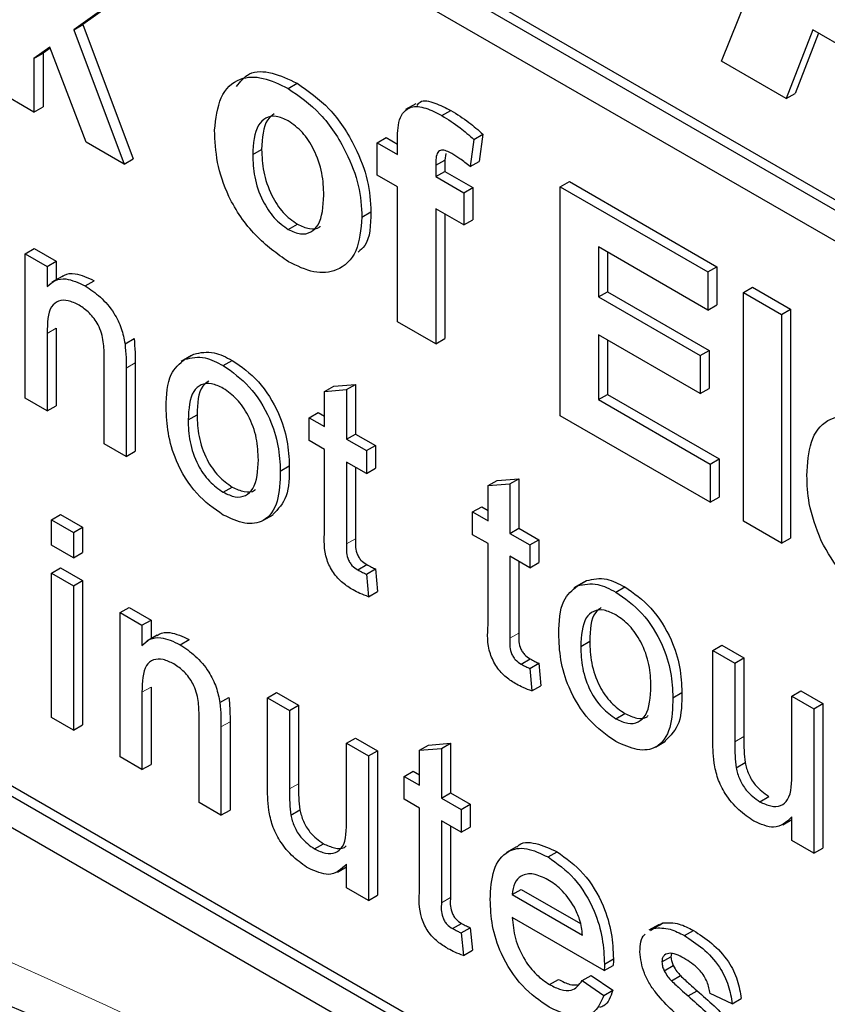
# Paper-space layout 'Blatt2' of a CAD drawing. Header units: millimetres. Extents: x 5 to 418, y 2 to 292.
# Tile 17 of 87: x 141.06 to 142.32, y 150.24 to 151.79. Entities that reach past the tile are written whole.
import ezdxf

# ---------------------------------------------------------------- set-up
doc = ezdxf.new("R2010")
doc.units = ezdxf.units.MM

psp = doc.layouts.new('Blatt2')

# ---------------------------------------------------------------- linework, layer by layer
at = {"color": 7, "linetype": 'Continuous', "lineweight": 25}
for p, q in [((140.1612, 152.758), (145.5069, 149.672)), ((140.1471, 152.7498), (145.5069, 149.6557)), ((145.5069, 149.6067), (140.1471, 152.7009)), ((142.157, 151.7201), (142.3441, 152.1836)), ((138.3369, 152.08), (145.4079, 147.998)), ((141.2163, 151.8235), (141.1412, 151.7695)), ((141.2304, 151.8316), (141.1553, 151.7776)), ((141.1412, 151.7695), (141.1553, 151.7776)), ((141.1553, 151.7776), (141.2344, 151.5668)), ((141.1412, 151.7695), (141.2202, 151.5586)), ((142.3003, 151.7693), (142.2585, 151.6615)), ((142.3093, 151.7641), (142.2727, 151.6696)), ((142.4903, 151.6596), (142.3003, 151.7693)), ((141.1033, 151.7422), (141.0786, 151.7244)), ((141.0786, 151.7244), (141.0928, 151.7326)), ((141.1039, 151.7406), (141.0928, 151.7326)), ((141.0928, 151.7326), (141.0928, 151.6485)), ((141.1604, 151.5932), (141.1033, 151.7422)), ((141.0786, 151.7244), (141.0786, 151.6404)), ((142.2585, 151.6615), (142.157, 151.7201)), ((141.4773, 151.6774), (141.4915, 151.6855)), ((141.0786, 151.6404), (141.0188, 151.6749)), ((142.2585, 151.6615), (142.2727, 151.6696)), ((141.6776, 151.6535), (141.6617, 151.6443)), ((141.0786, 151.6404), (141.0928, 151.6485)), ((141.7187, 151.6348), (141.7328, 151.643)), ((141.2202, 151.5586), (141.1604, 151.5932)), ((141.6171, 151.5921), (141.6313, 151.6002)), ((141.6171, 151.5921), (141.649, 151.5736)), ((141.6171, 151.5414), (141.6171, 151.5921)), ((141.6313, 151.6002), (141.649, 151.59)), ((141.649, 151.5736), (141.649, 151.5926)), ((141.7687, 151.5975), (141.7627, 151.5548)), ((141.7687, 151.5975), (141.7828, 151.6056)), ((141.7828, 151.6056), (141.7769, 151.563)), ((141.4217, 151.5736), (141.4358, 151.5818)), ((141.2202, 151.5586), (141.2344, 151.5668)), ((141.7089, 151.557), (141.723, 151.5651)), ((141.7247, 151.5753), (141.723, 151.5651)), ((141.723, 151.5651), (141.723, 151.5473)), ((141.7627, 151.5548), (141.7769, 151.563)), ((141.7089, 151.557), (141.7089, 151.5391)), ((141.7089, 151.5391), (141.723, 151.5473)), ((141.723, 151.5473), (141.7669, 151.5219)), ((141.649, 151.523), (141.6171, 151.5414)), ((141.7089, 151.5391), (141.7528, 151.5138)), ((141.9043, 151.523), (141.9185, 151.5312)), ((141.9185, 151.5312), (142.1498, 151.3976)), ((141.649, 151.3111), (141.649, 151.523)), ((141.7528, 151.5138), (141.7669, 151.5219)), ((141.7669, 151.5219), (141.7669, 151.4713)), ((141.9043, 151.1637), (141.9043, 151.523)), ((141.9043, 151.523), (142.1357, 151.3894)), ((141.7528, 151.5138), (141.7528, 151.4631)), ((141.5932, 151.4753), (141.6073, 151.4835)), ((141.7528, 151.4631), (141.7089, 151.4884)), ((141.7089, 151.4884), (141.7089, 151.2766)), ((141.723, 151.4803), (141.723, 151.2847)), ((141.7528, 151.4631), (141.7669, 151.4713)), ((141.4776, 151.4561), (141.4918, 151.4643)), ((141.0648, 151.4179), (141.0789, 151.426)), ((141.0789, 151.426), (141.1133, 151.4062)), ((142.1357, 151.3296), (141.9642, 151.4286)), ((141.9642, 151.4286), (141.9642, 151.3503)), ((141.0648, 151.1911), (141.0648, 151.4179)), ((141.0648, 151.4179), (141.0992, 151.398)), ((141.0992, 151.398), (141.1133, 151.4062)), ((141.1133, 151.4062), (141.1133, 151.3769)), ((141.9783, 151.4204), (141.9783, 151.3584)), ((141.0992, 151.398), (141.0992, 151.3664)), ((142.1357, 151.3894), (142.1498, 151.3976)), ((142.1498, 151.3976), (142.1498, 151.3377)), ((141.1227, 151.3824), (141.1068, 151.3732)), ((141.159, 151.3674), (141.1731, 151.3756)), ((142.1357, 151.3894), (142.1357, 151.3296)), ((142.1915, 151.3572), (142.2057, 151.3654)), ((142.2057, 151.3654), (142.2655, 151.3308)), ((141.9642, 151.3503), (141.9783, 151.3584)), ((141.9642, 151.3503), (142.1237, 151.2582)), ((141.9783, 151.3584), (142.1379, 151.2663)), ((142.1915, 150.9979), (142.1915, 151.3572)), ((142.1915, 151.3572), (142.2514, 151.3227)), ((142.1357, 151.3296), (142.1498, 151.3377)), ((142.2514, 151.3227), (142.2655, 151.3308)), ((142.2655, 151.3308), (142.2655, 150.9716)), ((142.2514, 151.3227), (142.2514, 150.9634)), ((141.1133, 151.301), (141.1133, 151.1794)), ((141.7089, 151.2766), (141.649, 151.3111)), ((141.0992, 151.2928), (141.0992, 151.1712)), ((141.2214, 151.2766), (141.2356, 151.2847)), ((141.7089, 151.2766), (141.723, 151.2847)), ((142.1237, 151.1983), (141.9642, 151.2904)), ((141.9642, 151.2904), (141.9642, 151.1891)), ((141.9783, 151.2822), (141.9783, 151.1972)), ((141.1888, 151.1195), (141.1888, 151.2549)), ((141.3255, 151.2582), (141.3096, 151.249)), ((141.3155, 151.2522), (141.3296, 151.2604)), ((142.1237, 151.2582), (142.1379, 151.2663)), ((142.1237, 151.2582), (142.1237, 151.1983)), ((142.1379, 151.2663), (142.1379, 151.2065)), ((141.2232, 151.2384), (141.2232, 151.0997)), ((141.2374, 151.2466), (141.2374, 151.1078)), ((141.3756, 151.2424), (141.3897, 151.2506)), ((141.5346, 151.2018), (141.5488, 151.21)), ((141.5488, 151.21), (141.5832, 151.2127)), ((141.5691, 151.2046), (141.5832, 151.2127)), ((141.5832, 151.2127), (141.5832, 151.1349)), ((142.1237, 151.1983), (142.1379, 151.2065)), ((141.0992, 151.1712), (141.0648, 151.1911)), ((141.5346, 151.2018), (141.5691, 151.2046)), ((141.5346, 151.1466), (141.5346, 151.2018)), ((141.5691, 151.2046), (141.5691, 151.1267)), ((141.9642, 151.1891), (141.9783, 151.1972)), ((141.9783, 151.1972), (142.1538, 151.0959)), ((141.0992, 151.1712), (141.1133, 151.1794)), ((141.9642, 151.1891), (142.1397, 151.0877)), ((141.3204, 151.1571), (141.3345, 151.1652)), ((141.5105, 151.1605), (141.5247, 151.1687)), ((141.5105, 151.1247), (141.5105, 151.1605)), ((141.5105, 151.1605), (141.5346, 151.1466)), ((141.5247, 151.1687), (141.5346, 151.163)), ((142.1397, 151.0279), (141.9043, 151.1637)), ((141.5691, 151.1267), (141.5832, 151.1349)), ((141.5832, 151.1349), (141.6142, 151.117)), ((141.2232, 151.0997), (141.1888, 151.1195)), ((141.5346, 151.1108), (141.5105, 151.1247)), ((141.5691, 151.1267), (141.6001, 151.1088)), ((141.6001, 151.1088), (141.6142, 151.117)), ((141.6142, 151.117), (141.6142, 151.0812)), ((141.2232, 151.0997), (141.2374, 151.1078)), ((141.5346, 150.9836), (141.5346, 151.1108)), ((141.6001, 151.1088), (141.6001, 151.073)), ((140.1471, 151.084), (145.4079, 148.047)), ((140.1612, 151.0922), (145.4221, 148.0551)), ((141.465, 151.0766), (141.4792, 151.0848)), ((141.6001, 151.073), (141.5691, 151.0909)), ((141.5691, 151.0909), (141.5691, 150.9623)), ((141.5832, 151.0828), (141.5832, 150.9704)), ((141.6001, 151.073), (141.6142, 151.0812)), ((142.1397, 151.0877), (142.1538, 151.0959)), ((142.1397, 151.0877), (142.1397, 151.0279)), ((142.1538, 151.0959), (142.1538, 151.036)), ((141.3756, 151.0435), (141.3897, 151.0517)), ((141.7909, 151.0539), (141.8051, 151.062)), ((141.7909, 151.0539), (141.8254, 151.0566)), ((141.7909, 150.9987), (141.7909, 151.0539)), ((141.8051, 151.062), (141.8395, 151.0648)), ((141.8254, 151.0566), (141.8395, 151.0648)), ((141.8254, 151.0566), (141.8254, 150.9788)), ((141.8395, 151.0648), (141.8395, 150.9869)), ((142.1397, 151.0279), (142.1538, 151.036)), ((141.7668, 151.0126), (141.781, 151.0208)), ((141.781, 151.0208), (141.7909, 151.015)), ((141.1061, 151.0002), (141.1202, 151.0084)), ((141.1202, 151.0084), (141.1547, 150.9885)), ((141.4377, 150.999), (141.4536, 151.0082)), ((141.7668, 150.9768), (141.7668, 151.0126)), ((141.7668, 151.0126), (141.7909, 150.9987)), ((141.1061, 151.0002), (141.1405, 150.9803)), ((141.1061, 150.9604), (141.1061, 151.0002)), ((141.1405, 150.9803), (141.1547, 150.9885)), ((141.1547, 150.9885), (141.1547, 150.9487)), ((142.2514, 150.9634), (142.1915, 150.9979)), ((141.1405, 150.9803), (141.1405, 150.9405)), ((141.7909, 150.9629), (141.7668, 150.9768)), ((141.8254, 150.9788), (141.8395, 150.9869)), ((141.8254, 150.9788), (141.8564, 150.9609)), ((141.8395, 150.9869), (141.8705, 150.969)), ((141.1405, 150.9405), (141.1061, 150.9604)), ((141.7909, 150.8356), (141.7909, 150.9629)), ((141.8564, 150.9609), (141.8705, 150.969)), ((141.8564, 150.9609), (141.8564, 150.9251)), ((141.8705, 150.969), (141.8705, 150.9332)), ((142.2514, 150.9634), (142.2655, 150.9716)), ((141.1405, 150.9405), (141.1547, 150.9487)), ((141.8564, 150.9251), (141.8254, 150.943)), ((141.8254, 150.943), (141.8254, 150.8143)), ((141.5866, 150.9217), (141.6007, 150.9299)), ((141.8395, 150.9348), (141.8395, 150.8225)), ((141.8564, 150.9251), (141.8705, 150.9332)), ((141.1061, 150.9167), (141.1202, 150.9248)), ((141.1061, 150.6899), (141.1061, 150.9167)), ((141.1061, 150.9167), (141.1405, 150.8968)), ((141.1202, 150.9248), (141.1547, 150.9049)), ((141.6001, 150.9149), (141.6142, 150.9231)), ((141.6001, 150.9149), (141.6035, 150.8795)), ((141.6142, 150.9231), (141.6177, 150.8877)), ((141.1405, 150.8968), (141.1547, 150.9049)), ((141.1405, 150.8968), (141.1405, 150.67)), ((141.1547, 150.9049), (141.1547, 150.6782)), ((141.9415, 150.9026), (141.9256, 150.8934)), ((141.9314, 150.8966), (141.9456, 150.9048)), ((141.6035, 150.8795), (141.6177, 150.8877)), ((141.9915, 150.8868), (142.0057, 150.895)), ((141.2136, 150.8546), (141.2277, 150.8628)), ((141.2136, 150.6279), (141.2136, 150.8546)), ((141.2136, 150.8546), (141.248, 150.8347)), ((141.2277, 150.8628), (141.2622, 150.8429)), ((141.248, 150.8347), (141.2622, 150.8429)), ((141.248, 150.8347), (141.248, 150.8031)), ((141.2622, 150.8429), (141.2622, 150.8137)), ((141.2716, 150.8191), (141.2556, 150.8099)), ((141.3078, 150.8042), (141.322, 150.8123)), ((141.9363, 150.8015), (141.9505, 150.8097)), ((142.1437, 150.795), (142.1578, 150.8032)), ((142.1578, 150.8032), (142.1923, 150.7833)), ((142.1437, 150.6552), (142.1437, 150.795)), ((142.1437, 150.795), (142.1781, 150.7751)), ((141.8429, 150.7738), (141.857, 150.7819)), ((141.8564, 150.767), (141.8705, 150.7751)), ((141.8705, 150.7751), (141.874, 150.7397)), ((142.1781, 150.7751), (142.1923, 150.7833)), ((142.1781, 150.7751), (142.1781, 150.6518)), ((142.1923, 150.7833), (142.1923, 150.66)), ((141.8564, 150.767), (141.8598, 150.7316)), ((141.248, 150.7296), (141.248, 150.608)), ((141.2622, 150.7377), (141.2622, 150.6161)), ((141.4451, 150.721), (141.4592, 150.7291)), ((141.4592, 150.7291), (141.4937, 150.7092)), ((141.8598, 150.7316), (141.874, 150.7397)), ((142.081, 150.721), (142.0951, 150.7292)), ((142.2677, 150.7234), (142.2818, 150.7316)), ((142.2818, 150.7316), (142.3163, 150.7117)), ((141.3703, 150.7133), (141.3844, 150.7215)), ((141.4451, 150.5812), (141.4451, 150.721)), ((141.4451, 150.721), (141.4795, 150.7011)), ((142.2677, 150.7234), (142.3022, 150.7035)), ((142.2677, 150.6043), (142.2677, 150.7234)), ((142.3022, 150.7035), (142.3163, 150.7117)), ((142.3163, 150.7117), (142.3163, 150.485)), ((141.4795, 150.7011), (141.4937, 150.7092)), ((141.4795, 150.7011), (141.4795, 150.5778)), ((141.4937, 150.7092), (141.4937, 150.5859)), ((141.9915, 150.6879), (142.0057, 150.6961)), ((142.3022, 150.7035), (142.3022, 150.4768)), ((141.1405, 150.67), (141.1061, 150.6899)), ((141.3376, 150.5563), (141.3376, 150.6916)), ((141.3862, 150.6833), (141.3862, 150.5445)), ((141.1405, 150.67), (141.1547, 150.6782)), ((141.372, 150.6751), (141.372, 150.5364)), ((141.5691, 150.6494), (141.5832, 150.6575)), ((141.5691, 150.5303), (141.5691, 150.6494)), ((141.5691, 150.6494), (141.6035, 150.6295)), ((141.5832, 150.6575), (141.6177, 150.6377)), ((141.6976, 150.6467), (141.732, 150.6494)), ((141.7179, 150.6413), (141.732, 150.6494)), ((141.732, 150.6494), (141.732, 150.5716)), ((142.0537, 150.6434), (142.0696, 150.6526)), ((141.6035, 150.6295), (141.6177, 150.6377)), ((141.6177, 150.6377), (141.6177, 150.4109)), ((141.6835, 150.6385), (141.6976, 150.6467)), ((141.6835, 150.6385), (141.7179, 150.6413)), ((141.6835, 150.5834), (141.6835, 150.6385)), ((141.7179, 150.6413), (141.7179, 150.5635)), ((141.248, 150.608), (141.2136, 150.6279)), ((141.6035, 150.6295), (141.6035, 150.4027)), ((142.1801, 150.6109), (142.1943, 150.6191)), ((141.248, 150.608), (141.2622, 150.6161)), ((141.6593, 150.5973), (141.6735, 150.6054)), ((141.6735, 150.6054), (141.6835, 150.5997)), ((141.6593, 150.5615), (141.6593, 150.5973)), ((141.6593, 150.5973), (141.6835, 150.5834)), ((141.7179, 150.5635), (141.732, 150.5716)), ((141.732, 150.5716), (141.763, 150.5537)), ((141.372, 150.5364), (141.3376, 150.5563)), ((141.6835, 150.5475), (141.6593, 150.5615)), ((141.7179, 150.5635), (141.7489, 150.5456)), ((142.2173, 150.5576), (142.2314, 150.5658)), ((141.372, 150.5364), (141.3862, 150.5445)), ((141.4815, 150.5368), (141.4957, 150.545)), ((141.6835, 150.4203), (141.6835, 150.5475)), ((141.7489, 150.5456), (141.763, 150.5537)), ((141.7489, 150.5456), (141.7489, 150.5098)), ((141.763, 150.5537), (141.763, 150.5179)), ((141.7489, 150.5098), (141.7179, 150.5277)), ((141.7179, 150.5277), (141.7179, 150.399)), ((142.2534, 150.5213), (142.2677, 150.5296)), ((142.2677, 150.4967), (142.2677, 150.5337)), ((141.732, 150.5195), (141.732, 150.4072)), ((141.7489, 150.5098), (141.763, 150.5179)), ((142.3022, 150.4768), (142.2677, 150.4967)), ((141.5186, 150.4836), (141.5328, 150.4917)), ((141.8358, 150.4868), (141.8199, 150.4777)), ((141.8851, 150.4709), (141.8993, 150.4791)), ((142.3022, 150.4768), (142.3163, 150.485)), ((141.5547, 150.4472), (141.5691, 150.4555)), ((141.5691, 150.4226), (141.5691, 150.4597)), ((141.6035, 150.4027), (141.5691, 150.4226)), ((141.8288, 150.4119), (141.843, 150.4201)), ((141.843, 150.4201), (141.9358, 150.3665)), ((141.6035, 150.4027), (141.6177, 150.4109)), ((141.8288, 150.4119), (141.9391, 150.3483)), ((141.9734, 150.2927), (141.8288, 150.3761)), ((141.7354, 150.3584), (141.7495, 150.3666)), ((141.7489, 150.3516), (141.763, 150.3598)), ((141.763, 150.3598), (141.7665, 150.3244)), ((142.0592, 150.3651), (142.0433, 150.3559)), ((142.0459, 150.3557), (142.0509, 150.3593)), ((142.0509, 150.3593), (142.065, 150.3675)), ((142.06, 150.3638), (142.065, 150.3675)), ((142.099, 150.3475), (142.1131, 150.3556)), ((141.7489, 150.3516), (141.7524, 150.3163)), ((141.7524, 150.3163), (141.7665, 150.3244)), ((141.9735, 150.3028), (141.9877, 150.3109)), ((142.0638, 150.3061), (142.0779, 150.3142)), ((142.0787, 150.3192), (142.0779, 150.3142)), ((141.9734, 150.2927), (141.9875, 150.3008)), ((142.0674, 150.2921), (142.0815, 150.3003)), ((141.8875, 150.2706), (141.9016, 150.2788)), ((141.9387, 150.2769), (141.9528, 150.2851)), ((141.9528, 150.2851), (141.9866, 150.2616)), ((142.0787, 150.2765), (142.0929, 150.2846)), ((141.9387, 150.2769), (141.9724, 150.2534)), ((141.9724, 150.2534), (141.9866, 150.2616)), ((142.1048, 150.2527), (142.1189, 150.2609)), ((142.174, 150.2405), (142.1396, 150.2564)), ((142.174, 150.2405), (142.1881, 150.2487))]:
    psp.add_line(p, q, dxfattribs=at)
at = {"color": 7, "linetype": 'Continuous', "lineweight": 18}
for p, q in [((141.0992, 151.2928), (141.1133, 151.301)), ((141.2232, 151.2384), (141.2374, 151.2466)), ((141.5691, 150.9623), (141.5832, 150.9704)), ((141.8254, 150.8143), (141.8395, 150.8225)), ((141.248, 150.7296), (141.2622, 150.7377)), ((141.372, 150.6751), (141.3862, 150.6833)), ((142.1781, 150.6518), (142.1923, 150.66)), ((141.4795, 150.5778), (141.4937, 150.5859)), ((141.7179, 150.399), (141.732, 150.4072))]:
    psp.add_line(p, q, dxfattribs=at)
psp.add_arc((137.1718, 141.5565), 9.567, 50.30384, 69.70154, dxfattribs=at)
at = {"color": 7, "linetype": 'Continuous', "lineweight": 25}
for points, knots in [([(141.3963, 151.6803), (141.4024, 151.6882), (141.4156, 151.7053), (141.4518, 151.7044), (141.4782, 151.6918), (141.4915, 151.6855)], [0, 0, 0, 0, 0.3015096, 0.6505179, 1, 1, 1, 1]), ([(141.3618, 151.6118), (141.364, 151.6302), (141.3682, 151.6668), (141.3978, 151.6954), (141.4373, 151.6967), (141.464, 151.6838), (141.4773, 151.6774)], [0, 0, 0, 0, 0.27995, 0.559147, 0.779424, 1, 1, 1, 1]), ([(141.4915, 151.6855), (141.5088, 151.6735), (141.5435, 151.6496), (141.5822, 151.5905), (141.6044, 151.5323), (141.6063, 151.4998), (141.6073, 151.4835)], [0, 0, 0, 0, 0.279785, 0.559124, 0.779388, 1, 1, 1, 1]), ([(141.4773, 151.6774), (141.4947, 151.6654), (141.5294, 151.6414), (141.5681, 151.5823), (141.5902, 151.5242), (141.5922, 151.4916), (141.5932, 151.4753)], [0, 0, 0, 0, 0.279785, 0.559124, 0.779388, 1, 1, 1, 1]), ([(141.6796, 151.6508), (141.681, 151.6528), (141.6868, 151.6607), (141.7079, 151.6554), (141.7245, 151.6471), (141.7328, 151.643)], [0, 0, 0, 0, 0.1408725, 0.5696202, 1, 1, 1, 1]), ([(141.649, 151.5926), (141.649, 151.6052), (141.6489, 151.6303), (141.6667, 151.6512), (141.6932, 151.648), (141.7102, 151.6392), (141.7187, 151.6348)], [0, 0, 0, 0, 0.281801, 0.55777, 0.778465, 1, 1, 1, 1]), ([(141.7328, 151.643), (141.7423, 151.637), (141.7592, 151.6265), (141.7756, 151.612), (141.7828, 151.6056)], [0, 0, 0, 0, 0.5598854, 1, 1, 1, 1]), ([(141.4776, 151.6265), (141.4711, 151.6295), (141.4582, 151.6356), (141.4418, 151.6318), (141.4244, 151.6157), (141.4228, 151.591), (141.4217, 151.5736)], [0, 0, 0, 0, 0.186985, 0.373878, 0.561022, 1, 1, 1, 1]), ([(141.4556, 151.6377), (141.4517, 151.6347), (141.4379, 151.6241), (141.4367, 151.5995), (141.4358, 151.5818)], [0, 0, 0, 0, 0.278205, 1, 1, 1, 1]), ([(141.5334, 151.5097), (141.5329, 151.5211), (141.532, 151.5439), (141.5201, 151.5795), (141.5005, 151.6101), (141.4853, 151.6211), (141.4776, 151.6265)], [0, 0, 0, 0, 0.281043, 0.560553, 0.78042, 1, 1, 1, 1]), ([(141.7187, 151.6348), (141.7282, 151.6289), (141.7451, 151.6183), (141.7615, 151.6038), (141.7687, 151.5975)], [0, 0, 0, 0, 0.5598854, 1, 1, 1, 1]), ([(141.4777, 151.4054), (141.4601, 151.4179), (141.4249, 151.4428), (141.3835, 151.5025), (141.3642, 151.5624), (141.3626, 151.5953), (141.3618, 151.6118)], [0, 0, 0, 0, 0.280145, 0.558899, 0.779053, 1, 1, 1, 1]), ([(141.4358, 151.5818), (141.4363, 151.5703), (141.4372, 151.5473), (141.4491, 151.5116), (141.4688, 151.4807), (141.4841, 151.4698), (141.4918, 151.4643)], [0, 0, 0, 0, 0.281015, 0.560464, 0.780394, 1, 1, 1, 1]), ([(141.7341, 151.5752), (141.7313, 151.5767), (141.7258, 151.5796), (141.7177, 151.5815), (141.709, 151.5759), (141.7089, 151.5648), (141.7089, 151.557)], [0, 0, 0, 0, 0.187802, 0.374953, 0.560679, 1, 1, 1, 1]), ([(141.4217, 151.5736), (141.4221, 151.5621), (141.423, 151.5392), (141.4349, 151.5034), (141.4547, 151.4726), (141.47, 151.4616), (141.4776, 151.4561)], [0, 0, 0, 0, 0.281015, 0.560464, 0.780394, 1, 1, 1, 1]), ([(141.7627, 151.5548), (141.7574, 151.5591), (141.748, 151.5668), (141.7384, 151.5726), (141.7341, 151.5752)], [0, 0, 0, 0, 0.559847, 1, 1, 1, 1]), ([(141.4776, 151.4561), (141.4842, 151.4531), (141.4972, 151.4471), (141.5136, 151.4509), (141.5307, 151.4675), (141.5323, 151.4923), (141.5334, 151.5097)], [0, 0, 0, 0, 0.18693, 0.373819, 0.560978, 1, 1, 1, 1]), ([(141.6073, 151.4835), (141.6067, 151.4631), (141.6058, 151.4358), (141.5909, 151.4237), (141.5872, 151.4206)], [0, 0, 0, 0, 0.746792, 1, 1, 1, 1]), ([(141.5932, 151.4753), (141.5915, 151.4563), (141.5881, 151.4181), (141.5574, 151.3902), (141.5186, 151.3856), (141.4913, 151.3988), (141.4777, 151.4054)], [0, 0, 0, 0, 0.279924, 0.559367, 0.779516, 1, 1, 1, 1]), ([(141.4918, 151.4643), (141.4982, 151.4614), (141.511, 151.4557), (141.5234, 151.4568), (141.5275, 151.4609), (141.5278, 151.4612)], [0, 0, 0, 0, 0.482219, 0.964333, 1, 1, 1, 1]), ([(141.0992, 151.3664), (141.1032, 151.37), (141.1113, 151.3774), (141.1317, 151.3803), (141.1486, 151.3723), (141.159, 151.3674)], [0, 0, 0, 0, 0.280554, 0.560815, 1, 1, 1, 1]), ([(141.1231, 151.3818), (141.1241, 151.3826), (141.1294, 151.3868), (141.1461, 151.3881), (141.1629, 151.3803), (141.1731, 151.3756)], [0, 0, 0, 0, 0.08724, 0.442807, 1, 1, 1, 1]), ([(141.159, 151.3674), (141.167, 151.3621), (141.183, 151.3513), (141.2037, 151.3274), (141.2166, 151.3006), (141.2198, 151.2846), (141.2214, 151.2766)], [0, 0, 0, 0, 0.280216, 0.559971, 0.779636, 1, 1, 1, 1]), ([(141.1494, 151.3372), (141.1437, 151.34), (141.1321, 151.3455), (141.1165, 151.345), (141.1001, 151.3316), (141.0996, 151.3088), (141.0992, 151.2928)], [0, 0, 0, 0, 0.187273, 0.374362, 0.56054, 1, 1, 1, 1]), ([(141.1888, 151.2549), (141.1887, 151.263), (141.1886, 151.279), (141.1816, 151.3051), (141.1658, 151.326), (141.1549, 151.3335), (141.1494, 151.3372)], [0, 0, 0, 0, 0.28168, 0.559785, 0.779587, 1, 1, 1, 1]), ([(141.2356, 151.2847), (141.2362, 151.2775), (141.2373, 151.2645), (141.2374, 151.252), (141.2374, 151.2466)], [0, 0, 0, 0, 0.559791, 1, 1, 1, 1]), ([(141.2214, 151.2766), (141.2221, 151.2693), (141.2232, 151.2563), (141.2232, 151.2439), (141.2232, 151.2384)], [0, 0, 0, 0, 0.559791, 1, 1, 1, 1]), ([(141.2859, 151.1768), (141.2867, 151.1959), (141.2881, 151.2298), (141.3071, 151.2454), (141.3155, 151.2522)], [0, 0, 0, 0, 0.560963, 1, 1, 1, 1]), ([(141.3155, 151.2522), (141.3257, 151.2545), (141.3439, 151.2586), (141.3659, 151.2474), (141.3756, 151.2424)], [0, 0, 0, 0, 0.559033, 1, 1, 1, 1]), ([(141.3296, 151.2604), (141.3398, 151.2626), (141.358, 151.2667), (141.38, 151.2555), (141.3897, 151.2506)], [0, 0, 0, 0, 0.559033, 1, 1, 1, 1]), ([(141.3756, 151.2424), (141.3897, 151.2325), (141.4179, 151.2126), (141.4486, 151.1631), (141.4633, 151.1159), (141.4645, 151.0897), (141.465, 151.0766)], [0, 0, 0, 0, 0.279556, 0.5586, 0.778991, 1, 1, 1, 1]), ([(141.3897, 151.2506), (141.4039, 151.2406), (141.4321, 151.2208), (141.4628, 151.1712), (141.4774, 151.124), (141.4786, 151.0979), (141.4792, 151.0848)], [0, 0, 0, 0, 0.279556, 0.5586, 0.778991, 1, 1, 1, 1]), ([(141.3756, 151.2066), (141.3693, 151.2096), (141.3567, 151.2157), (141.3402, 151.2133), (141.3228, 151.1982), (141.3214, 151.174), (141.3204, 151.1571)], [0, 0, 0, 0, 0.187137, 0.374025, 0.561097, 1, 1, 1, 1]), ([(141.3528, 151.2181), (141.3494, 151.2157), (141.336, 151.2062), (141.3352, 151.1827), (141.3345, 151.1652)], [0, 0, 0, 0, 0.2546432, 1, 1, 1, 1]), ([(141.4306, 151.0946), (141.4302, 151.1057), (141.4294, 151.1277), (141.4172, 151.1622), (141.3976, 151.1911), (141.3829, 151.2014), (141.3756, 151.2066)], [0, 0, 0, 0, 0.281064, 0.560316, 0.780174, 1, 1, 1, 1]), ([(141.3756, 151.0077), (141.3612, 151.0178), (141.3324, 151.0379), (141.3011, 151.0889), (141.2876, 151.1369), (141.2865, 151.1635), (141.2859, 151.1768)], [0, 0, 0, 0, 0.279616, 0.558371, 0.778858, 1, 1, 1, 1]), ([(141.3345, 151.1652), (141.3349, 151.1541), (141.3358, 151.1318), (141.3473, 151.0967), (141.3674, 151.0674), (141.3823, 151.0569), (141.3897, 151.0517)], [0, 0, 0, 0, 0.2811293, 0.560384, 0.7801589, 1, 1, 1, 1]), ([(142.2912, 151.0697), (142.2923, 151.0884), (142.2943, 151.1257), (142.3194, 151.1584), (142.3557, 151.1662), (142.3819, 151.1538), (142.395, 151.1476)], [0, 0, 0, 0, 0.280671, 0.559803, 0.779762, 1, 1, 1, 1]), ([(141.3204, 151.1571), (141.3208, 151.1459), (141.3216, 151.1236), (141.3332, 151.0885), (141.3532, 151.0592), (141.3681, 151.0487), (141.3756, 151.0435)], [0, 0, 0, 0, 0.2811293, 0.560384, 0.7801589, 1, 1, 1, 1]), ([(141.3756, 151.0435), (141.382, 151.0405), (141.3947, 151.0344), (141.4111, 151.0373), (141.4284, 151.053), (141.4297, 151.0774), (141.4306, 151.0946)], [0, 0, 0, 0, 0.187044, 0.373945, 0.560983, 1, 1, 1, 1]), ([(141.4792, 151.0848), (141.479, 151.0677), (141.4786, 151.0344), (141.4615, 151.0171), (141.4532, 151.0087)], [0, 0, 0, 0, 0.512915, 1, 1, 1, 1]), ([(141.465, 151.0766), (141.4646, 151.06), (141.4636, 151.0268), (141.4426, 150.9965), (141.4099, 150.9919), (141.387, 151.0024), (141.3756, 151.0077)], [0, 0, 0, 0, 0.281033, 0.559513, 0.779602, 1, 1, 1, 1]), ([(142.3136, 150.9672), (142.3061, 150.9872), (142.2927, 151.0229), (142.2917, 151.0554), (142.2912, 151.0697)], [0, 0, 0, 0, 0.558866, 1, 1, 1, 1]), ([(141.3897, 151.0517), (141.396, 151.0488), (141.4086, 151.043), (141.4214, 151.0436), (141.4257, 151.0478), (141.4263, 151.0484)], [0, 0, 0, 0, 0.465388, 0.930416, 1, 1, 1, 1]), ([(141.5793, 150.8901), (141.5738, 150.8935), (141.563, 150.9002), (141.5475, 150.9164), (141.5326, 150.9477), (141.5338, 150.9688), (141.5346, 150.9836)], [0, 0, 0, 0, 0.187433, 0.373821, 0.559462, 1, 1, 1, 1]), ([(141.5691, 150.9623), (141.5687, 150.955), (141.5681, 150.946), (141.5735, 150.9339), (141.5787, 150.9267), (141.5834, 150.9237), (141.5866, 150.9217)], [0, 0, 0, 0, 0.499596, 0.625239, 0.750354, 1, 1, 1, 1]), ([(141.5832, 150.9704), (141.5828, 150.9632), (141.5822, 150.9542), (141.5876, 150.9421), (141.5928, 150.9348), (141.5976, 150.9319), (141.6007, 150.9299)], [0, 0, 0, 0, 0.499596, 0.625239, 0.750354, 1, 1, 1, 1]), ([(142.4006, 150.8726), (142.3815, 150.8852), (142.3476, 150.9076), (142.3239, 150.949), (142.3136, 150.9672)], [0, 0, 0, 0, 0.560391, 1, 1, 1, 1]), ([(141.6007, 150.9299), (141.6032, 150.9285), (141.6078, 150.9261), (141.6123, 150.924), (141.6142, 150.9231)], [0, 0, 0, 0, 0.559965, 1, 1, 1, 1]), ([(141.5866, 150.9217), (141.5891, 150.9203), (141.5936, 150.9179), (141.5981, 150.9158), (141.6001, 150.9149)], [0, 0, 0, 0, 0.559965, 1, 1, 1, 1]), ([(141.9019, 150.8213), (141.9026, 150.8403), (141.904, 150.8742), (141.9231, 150.8898), (141.9314, 150.8966)], [0, 0, 0, 0, 0.560963, 1, 1, 1, 1]), ([(141.9314, 150.8966), (141.9416, 150.8989), (141.9598, 150.903), (141.9818, 150.8918), (141.9915, 150.8868)], [0, 0, 0, 0, 0.559033, 1, 1, 1, 1]), ([(141.9456, 150.9048), (141.9557, 150.9071), (141.974, 150.9111), (141.996, 150.8999), (142.0057, 150.895)], [0, 0, 0, 0, 0.559033, 1, 1, 1, 1]), ([(141.6035, 150.8795), (141.599, 150.8811), (141.591, 150.8839), (141.5829, 150.8882), (141.5793, 150.8901)], [0, 0, 0, 0, 0.560078, 1, 1, 1, 1]), ([(141.9915, 150.8868), (142.0057, 150.8769), (142.0339, 150.857), (142.0646, 150.8075), (142.0792, 150.7603), (142.0804, 150.7341), (142.081, 150.721)], [0, 0, 0, 0, 0.279556, 0.5586, 0.778991, 1, 1, 1, 1]), ([(142.0057, 150.895), (142.0198, 150.8851), (142.048, 150.8652), (142.0787, 150.8157), (142.0934, 150.7685), (142.0946, 150.7423), (142.0951, 150.7292)], [0, 0, 0, 0, 0.279556, 0.5586, 0.778991, 1, 1, 1, 1]), ([(141.9915, 150.851), (141.9852, 150.8541), (141.9726, 150.8601), (141.9561, 150.8578), (141.9387, 150.8426), (141.9373, 150.8184), (141.9363, 150.8015)], [0, 0, 0, 0, 0.187137, 0.374025, 0.561097, 1, 1, 1, 1]), ([(141.9687, 150.8626), (141.9653, 150.8601), (141.952, 150.8506), (141.9511, 150.8271), (141.9505, 150.8097)], [0, 0, 0, 0, 0.2546432, 1, 1, 1, 1]), ([(142.0465, 150.739), (142.0461, 150.7501), (142.0453, 150.7721), (142.0332, 150.8066), (142.0136, 150.8355), (141.9989, 150.8459), (141.9915, 150.851)], [0, 0, 0, 0, 0.281064, 0.560316, 0.780174, 1, 1, 1, 1]), ([(141.8356, 150.7422), (141.8301, 150.7455), (141.8193, 150.7522), (141.8038, 150.7684), (141.7889, 150.7997), (141.7901, 150.8208), (141.7909, 150.8356)], [0, 0, 0, 0, 0.187433, 0.373821, 0.559462, 1, 1, 1, 1]), ([(141.2719, 150.8185), (141.273, 150.8193), (141.2782, 150.8235), (141.2949, 150.8248), (141.3117, 150.8171), (141.322, 150.8123)], [0, 0, 0, 0, 0.08724, 0.442807, 1, 1, 1, 1]), ([(141.8395, 150.8225), (141.8391, 150.8153), (141.8385, 150.8062), (141.8439, 150.7941), (141.8491, 150.7869), (141.8539, 150.7839), (141.857, 150.7819)], [0, 0, 0, 0, 0.499596, 0.625239, 0.750354, 1, 1, 1, 1]), ([(141.9915, 150.6521), (141.9771, 150.6622), (141.9483, 150.6824), (141.9171, 150.7333), (141.9035, 150.7813), (141.9024, 150.8079), (141.9019, 150.8213)], [0, 0, 0, 0, 0.279616, 0.558371, 0.778858, 1, 1, 1, 1]), ([(141.248, 150.8031), (141.2521, 150.8067), (141.2601, 150.8141), (141.2805, 150.817), (141.2975, 150.8091), (141.3078, 150.8042)], [0, 0, 0, 0, 0.280554, 0.560815, 1, 1, 1, 1]), ([(141.3078, 150.8042), (141.3158, 150.7988), (141.3318, 150.788), (141.3525, 150.7642), (141.3654, 150.7373), (141.3686, 150.7213), (141.3703, 150.7133)], [0, 0, 0, 0, 0.280216, 0.559971, 0.779636, 1, 1, 1, 1]), ([(141.8254, 150.8143), (141.8249, 150.8071), (141.8244, 150.7981), (141.8297, 150.7859), (141.835, 150.7787), (141.8397, 150.7757), (141.8429, 150.7738)], [0, 0, 0, 0, 0.499596, 0.625239, 0.750354, 1, 1, 1, 1]), ([(141.9505, 150.8097), (141.9509, 150.7985), (141.9517, 150.7762), (141.9633, 150.7411), (141.9833, 150.7118), (141.9982, 150.7013), (142.0057, 150.6961)], [0, 0, 0, 0, 0.281129, 0.560384, 0.780159, 1, 1, 1, 1]), ([(141.9363, 150.8015), (141.9367, 150.7903), (141.9376, 150.768), (141.9491, 150.733), (141.9692, 150.7036), (141.9841, 150.6932), (141.9915, 150.6879)], [0, 0, 0, 0, 0.281129, 0.560384, 0.780159, 1, 1, 1, 1]), ([(141.2982, 150.7739), (141.2925, 150.7767), (141.281, 150.7822), (141.2654, 150.7817), (141.2489, 150.7683), (141.2484, 150.7455), (141.248, 150.7296)], [0, 0, 0, 0, 0.187273, 0.374362, 0.56054, 1, 1, 1, 1]), ([(141.3376, 150.6916), (141.3375, 150.6997), (141.3374, 150.7157), (141.3304, 150.7418), (141.3146, 150.7627), (141.3037, 150.7702), (141.2982, 150.7739)], [0, 0, 0, 0, 0.28168, 0.559785, 0.779587, 1, 1, 1, 1]), ([(141.8429, 150.7738), (141.8454, 150.7724), (141.8499, 150.7699), (141.8544, 150.7679), (141.8564, 150.767)], [0, 0, 0, 0, 0.559965, 1, 1, 1, 1]), ([(141.857, 150.7819), (141.8595, 150.7806), (141.8641, 150.7781), (141.8686, 150.776), (141.8705, 150.7751)], [0, 0, 0, 0, 0.559965, 1, 1, 1, 1]), ([(141.8598, 150.7316), (141.8553, 150.7331), (141.8473, 150.7359), (141.8392, 150.7403), (141.8356, 150.7422)], [0, 0, 0, 0, 0.560078, 1, 1, 1, 1]), ([(141.9915, 150.6879), (141.9979, 150.6849), (142.0107, 150.6789), (142.0271, 150.6817), (142.0444, 150.6974), (142.0456, 150.7219), (142.0465, 150.739)], [0, 0, 0, 0, 0.187044, 0.373945, 0.560983, 1, 1, 1, 1]), ([(142.0951, 150.7292), (142.0949, 150.7121), (142.0945, 150.6788), (142.0775, 150.6615), (142.0691, 150.6531)], [0, 0, 0, 0, 0.512915, 1, 1, 1, 1]), ([(141.3703, 150.7133), (141.3709, 150.706), (141.372, 150.693), (141.372, 150.6806), (141.372, 150.6751)], [0, 0, 0, 0, 0.559791, 1, 1, 1, 1]), ([(141.3844, 150.7215), (141.385, 150.7142), (141.3862, 150.7012), (141.3862, 150.6887), (141.3862, 150.6833)], [0, 0, 0, 0, 0.559791, 1, 1, 1, 1]), ([(142.081, 150.721), (142.0805, 150.7044), (142.0795, 150.6713), (142.0586, 150.6409), (142.0258, 150.6363), (142.003, 150.6469), (141.9915, 150.6521)], [0, 0, 0, 0, 0.2810332, 0.5595131, 0.779602, 1, 1, 1, 1]), ([(142.0057, 150.6961), (142.012, 150.6932), (142.0245, 150.6874), (142.0373, 150.688), (142.0416, 150.6922), (142.0422, 150.6928)], [0, 0, 0, 0, 0.465388, 0.930416, 1, 1, 1, 1]), ([(142.1456, 150.6184), (142.1449, 150.6255), (142.1437, 150.638), (142.1437, 150.65), (142.1437, 150.6552)], [0, 0, 0, 0, 0.559839, 1, 1, 1, 1]), ([(142.1781, 150.6518), (142.1781, 150.6444), (142.1781, 150.6311), (142.1795, 150.6171), (142.1801, 150.6109)], [0, 0, 0, 0, 0.560241, 1, 1, 1, 1]), ([(142.1923, 150.66), (142.1923, 150.6525), (142.1922, 150.6393), (142.1936, 150.6252), (142.1943, 150.6191)], [0, 0, 0, 0, 0.560241, 1, 1, 1, 1]), ([(142.208, 150.5272), (142.2, 150.5326), (142.184, 150.5436), (142.1635, 150.5676), (142.1503, 150.5944), (142.1472, 150.6104), (142.1456, 150.6184)], [0, 0, 0, 0, 0.2802863, 0.5601857, 0.7796074, 1, 1, 1, 1]), ([(142.1943, 150.6191), (142.1958, 150.613), (142.1989, 150.601), (142.2118, 150.5798), (142.224, 150.5711), (142.2314, 150.5658)], [0, 0, 0, 0, 0.280864, 0.561194, 1, 1, 1, 1]), ([(142.1801, 150.6109), (142.1817, 150.6049), (142.1847, 150.5928), (142.1977, 150.5716), (142.2098, 150.5629), (142.2173, 150.5576)], [0, 0, 0, 0, 0.280864, 0.561194, 1, 1, 1, 1]), ([(142.2173, 150.5576), (142.2231, 150.5549), (142.2349, 150.5495), (142.2507, 150.5504), (142.2673, 150.5645), (142.2675, 150.5879), (142.2677, 150.6043)], [0, 0, 0, 0, 0.187111, 0.374253, 0.560834, 1, 1, 1, 1]), ([(141.447, 150.5444), (141.4463, 150.5514), (141.4451, 150.564), (141.4451, 150.5759), (141.4451, 150.5812)], [0, 0, 0, 0, 0.559839, 1, 1, 1, 1]), ([(141.4795, 150.5778), (141.4795, 150.5703), (141.4794, 150.557), (141.4809, 150.543), (141.4815, 150.5368)], [0, 0, 0, 0, 0.560241, 1, 1, 1, 1]), ([(141.4937, 150.5859), (141.4936, 150.5785), (141.4936, 150.5652), (141.495, 150.5512), (141.4957, 150.545)], [0, 0, 0, 0, 0.560241, 1, 1, 1, 1]), ([(141.5094, 150.4531), (141.5014, 150.4586), (141.4853, 150.4695), (141.4649, 150.4936), (141.4517, 150.5204), (141.4486, 150.5364), (141.447, 150.5444)], [0, 0, 0, 0, 0.280286, 0.560186, 0.779607, 1, 1, 1, 1]), ([(141.4957, 150.545), (141.4972, 150.539), (141.5002, 150.5269), (141.5132, 150.5057), (141.5254, 150.497), (141.5328, 150.4917)], [0, 0, 0, 0, 0.280864, 0.561194, 1, 1, 1, 1]), ([(141.4815, 150.5368), (141.483, 150.5308), (141.4861, 150.5188), (141.499, 150.4976), (141.5112, 150.4889), (141.5186, 150.4836)], [0, 0, 0, 0, 0.280864, 0.561194, 1, 1, 1, 1]), ([(141.5186, 150.4836), (141.5245, 150.4809), (141.5363, 150.4754), (141.5521, 150.4763), (141.5687, 150.4904), (141.5689, 150.5138), (141.5691, 150.5303)], [0, 0, 0, 0, 0.187111, 0.374253, 0.560834, 1, 1, 1, 1]), ([(142.2677, 150.5337), (142.2591, 150.5258), (142.2437, 150.5116), (142.2189, 150.5224), (142.208, 150.5272)], [0, 0, 0, 0, 0.559466, 1, 1, 1, 1]), ([(141.8362, 150.4864), (141.8365, 150.4868), (141.8426, 150.495), (141.8659, 150.4943), (141.8881, 150.4841), (141.8993, 150.4791)], [0, 0, 0, 0, 0.024421, 0.511721, 1, 1, 1, 1]), ([(141.5328, 150.4917), (141.5386, 150.4891), (141.5502, 150.484), (141.5631, 150.4833), (141.5676, 150.4876), (141.5685, 150.4885)], [0, 0, 0, 0, 0.440223, 0.880518, 1, 1, 1, 1]), ([(141.7944, 150.404), (141.7952, 150.4203), (141.7969, 150.4529), (141.8187, 150.4817), (141.8508, 150.4874), (141.8737, 150.4764), (141.8851, 150.4709)], [0, 0, 0, 0, 0.280748, 0.559775, 0.779666, 1, 1, 1, 1]), ([(141.8993, 150.4791), (141.9135, 150.4689), (141.942, 150.4487), (141.9723, 150.3979), (141.986, 150.3505), (141.9871, 150.3242), (141.9877, 150.3109)], [0, 0, 0, 0, 0.279366, 0.558398, 0.778885, 1, 1, 1, 1]), ([(141.8851, 150.4709), (141.8994, 150.4608), (141.9279, 150.4405), (141.9582, 150.3898), (141.9718, 150.3424), (141.9729, 150.316), (141.9735, 150.3028)], [0, 0, 0, 0, 0.279366, 0.558398, 0.778885, 1, 1, 1, 1]), ([(141.5691, 150.4597), (141.5605, 150.4517), (141.5451, 150.4375), (141.5203, 150.4483), (141.5094, 150.4531)], [0, 0, 0, 0, 0.559466, 1, 1, 1, 1]), ([(141.885, 150.4352), (141.8773, 150.4389), (141.8619, 150.4463), (141.8434, 150.4432), (141.8316, 150.4311), (141.8298, 150.4183), (141.8288, 150.4119)], [0, 0, 0, 0, 0.28019, 0.559728, 0.779642, 1, 1, 1, 1]), ([(141.9264, 150.3922), (141.9196, 150.4025), (141.9073, 150.4207), (141.8918, 150.4308), (141.885, 150.4352)], [0, 0, 0, 0, 0.558512, 1, 1, 1, 1]), ([(140.5662, 150.4221), (140.6613, 150.3875), (140.9379, 150.2867), (141.4027, 150.0781), (141.9593, 149.78), (142.5168, 149.4293), (142.9635, 149.1092), (143.2225, 148.9037), (143.2984, 148.8436)], [0, 0, 0, 0, 0.106109, 0.308603, 0.511101, 0.713584, 0.916095, 1, 1, 1, 1]), ([(141.7281, 150.3269), (141.7227, 150.3302), (141.7119, 150.3369), (141.6963, 150.3531), (141.6815, 150.3844), (141.6826, 150.4055), (141.6835, 150.4203)], [0, 0, 0, 0, 0.187433, 0.373821, 0.559462, 1, 1, 1, 1]), ([(141.732, 150.4072), (141.7316, 150.3999), (141.7311, 150.3909), (141.7364, 150.3788), (141.7416, 150.3716), (141.7464, 150.3686), (141.7495, 150.3666)], [0, 0, 0, 0, 0.499596, 0.625239, 0.750354, 1, 1, 1, 1]), ([(141.887, 150.2351), (141.8724, 150.245), (141.8435, 150.2648), (141.811, 150.3152), (141.7962, 150.3637), (141.795, 150.3906), (141.7944, 150.404)], [0, 0, 0, 0, 0.279952, 0.558661, 0.778994, 1, 1, 1, 1]), ([(141.7179, 150.399), (141.7175, 150.3918), (141.7169, 150.3827), (141.7223, 150.3706), (141.7275, 150.3634), (141.7322, 150.3604), (141.7354, 150.3584)], [0, 0, 0, 0, 0.499596, 0.625239, 0.750354, 1, 1, 1, 1]), ([(141.9391, 150.3483), (141.9382, 150.3564), (141.9366, 150.3708), (141.9295, 150.3857), (141.9264, 150.3922)], [0, 0, 0, 0, 0.560674, 1, 1, 1, 1]), ([(141.8288, 150.3761), (141.8299, 150.3652), (141.832, 150.3435), (141.8464, 150.3106), (141.8665, 150.2848), (141.8805, 150.2754), (141.8875, 150.2706)], [0, 0, 0, 0, 0.280633, 0.559687, 0.779661, 1, 1, 1, 1]), ([(141.7354, 150.3584), (141.7379, 150.3571), (141.7424, 150.3546), (141.7469, 150.3526), (141.7489, 150.3516)], [0, 0, 0, 0, 0.559965, 1, 1, 1, 1]), ([(141.7495, 150.3666), (141.7521, 150.3652), (141.7566, 150.3628), (141.7611, 150.3607), (141.763, 150.3598)], [0, 0, 0, 0, 0.559965, 1, 1, 1, 1]), ([(142.0509, 150.3593), (142.0593, 150.3596), (142.0744, 150.3602), (142.0915, 150.3514), (142.099, 150.3475)], [0, 0, 0, 0, 0.558938, 1, 1, 1, 1]), ([(142.065, 150.3675), (142.0735, 150.3678), (142.0886, 150.3684), (142.1056, 150.3595), (142.1131, 150.3556)], [0, 0, 0, 0, 0.558938, 1, 1, 1, 1]), ([(142.1131, 150.3556), (142.1228, 150.3494), (142.142, 150.3369), (142.1678, 150.3099), (142.1837, 150.2772), (142.1866, 150.2582), (142.1881, 150.2487)], [0, 0, 0, 0, 0.280737, 0.560427, 0.77945, 1, 1, 1, 1]), ([(142.0293, 150.3219), (142.0299, 150.333), (142.0305, 150.3448), (142.0371, 150.3494), (142.0375, 150.3496)], [0, 0, 0, 0, 0.941621, 1, 1, 1, 1]), ([(142.099, 150.3475), (142.1086, 150.3412), (142.1279, 150.3288), (142.1537, 150.3017), (142.1695, 150.269), (142.1725, 150.25), (142.174, 150.2405)], [0, 0, 0, 0, 0.280737, 0.560427, 0.77945, 1, 1, 1, 1]), ([(141.7524, 150.3163), (141.7479, 150.3178), (141.7398, 150.3206), (141.7317, 150.325), (141.7281, 150.3269)], [0, 0, 0, 0, 0.560078, 1, 1, 1, 1]), ([(141.9877, 150.3109), (141.9876, 150.3091), (141.9876, 150.3057), (141.9875, 150.3023), (141.9875, 150.3008)], [0, 0, 0, 0, 0.559999, 1, 1, 1, 1]), ([(142.1058, 150.2069), (142.0883, 150.2221), (142.0664, 150.2411), (142.0442, 150.2713), (142.0326, 150.2942), (142.0306, 150.3108), (142.0293, 150.3219)], [0, 0, 0, 0, 0.501321, 0.626592, 0.751817, 1, 1, 1, 1]), ([(142.1015, 150.3102), (142.0931, 150.3148), (142.0806, 150.3217), (142.0688, 150.3184), (142.0643, 150.3128), (142.064, 150.3083), (142.0638, 150.3061)], [0, 0, 0, 0, 0.49977, 0.749095, 0.874592, 1, 1, 1, 1]), ([(142.0779, 150.3142), (142.0781, 150.3117), (142.0785, 150.3072), (142.0806, 150.3024), (142.0815, 150.3003)], [0, 0, 0, 0, 0.559236, 1, 1, 1, 1]), ([(142.1396, 150.2564), (142.1383, 150.2626), (142.1359, 150.275), (142.1219, 150.2968), (142.1092, 150.3051), (142.1015, 150.3102)], [0, 0, 0, 0, 0.280304, 0.560237, 1, 1, 1, 1]), ([(141.9735, 150.3028), (141.9735, 150.3009), (141.9734, 150.2975), (141.9734, 150.2942), (141.9734, 150.2927)], [0, 0, 0, 0, 0.559999, 1, 1, 1, 1]), ([(142.0638, 150.3061), (142.064, 150.3035), (142.0643, 150.299), (142.0664, 150.2942), (142.0674, 150.2921)], [0, 0, 0, 0, 0.559236, 1, 1, 1, 1]), ([(142.0815, 150.3003), (142.0834, 150.2971), (142.0867, 150.2913), (142.091, 150.2867), (142.0929, 150.2846)], [0, 0, 0, 0, 0.559084, 1, 1, 1, 1]), ([(141.9016, 150.2788), (141.9077, 150.2755), (141.9181, 150.2699), (141.9272, 150.2701), (141.9311, 150.2702)], [0, 0, 0, 0, 0.580827, 1, 1, 1, 1]), ([(142.0674, 150.2921), (142.0692, 150.2889), (142.0725, 150.2831), (142.0768, 150.2785), (142.0787, 150.2765)], [0, 0, 0, 0, 0.559084, 1, 1, 1, 1]), ([(142.0929, 150.2846), (142.0977, 150.2801), (142.1064, 150.2721), (142.1151, 150.2643), (142.1189, 150.2609)], [0, 0, 0, 0, 0.559965, 1, 1, 1, 1]), ([(141.8875, 150.2706), (141.8934, 150.2676), (141.9053, 150.2616), (141.9256, 150.2596), (141.9337, 150.2704), (141.9387, 150.2769)], [0, 0, 0, 0, 0.2812824, 0.5619063, 1, 1, 1, 1]), ([(142.0787, 150.2765), (142.0836, 150.272), (142.0922, 150.2639), (142.1009, 150.2562), (142.1048, 150.2527)], [0, 0, 0, 0, 0.559965, 1, 1, 1, 1]), ([(141.9724, 150.2534), (141.9686, 150.2444), (141.9608, 150.2263), (141.9308, 150.2147), (141.9036, 150.2274), (141.887, 150.2351)], [0, 0, 0, 0, 0.2806132, 0.5608329, 1, 1, 1, 1]), ([(141.9866, 150.2616), (141.9832, 150.2516), (141.9789, 150.2387), (141.9682, 150.2353), (141.9658, 150.2346)], [0, 0, 0, 0, 0.776004, 1, 1, 1, 1]), ([(142.1048, 150.2527), (142.1227, 150.2371), (142.145, 150.2176), (142.1686, 150.1873), (142.1779, 150.17), (142.1835, 150.1519), (142.1841, 150.141), (142.1843, 150.1356)], [0, 0, 0, 0, 0.500446, 0.625396, 0.750274, 0.875069, 1, 1, 1, 1]), ([(142.1189, 150.2609), (142.1368, 150.2453), (142.1591, 150.2258), (142.1827, 150.1955), (142.192, 150.1782), (142.1977, 150.1601), (142.1982, 150.1492), (142.1985, 150.1437)], [0, 0, 0, 0, 0.500446, 0.625396, 0.750274, 0.875069, 1, 1, 1, 1])]:
    psp.add_open_spline(points, degree=3, knots=knots, dxfattribs=at)

doc.saveas('drawing.dxf')
